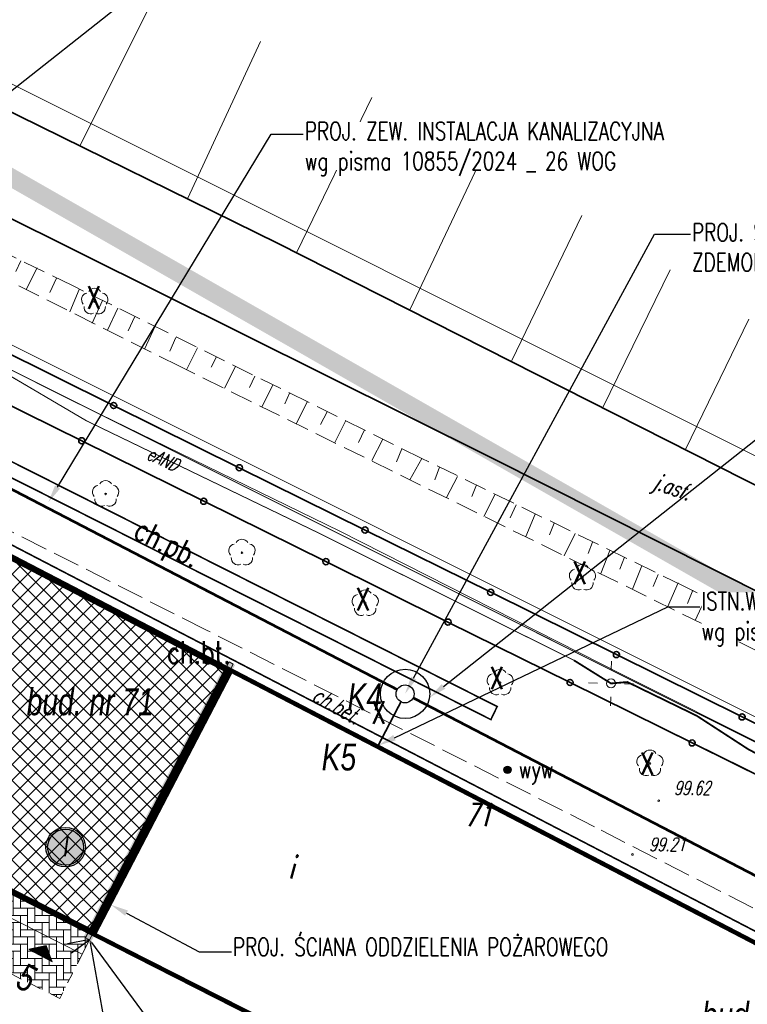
# Model space of a CAD drawing. Header units: metres. Extents: x 7501691 to 7504871, y 5814048 to 5814963.
# Tile 46 of 90: x 7503206 to 7503246, y 5814491 to 5814546. Entities that reach past the tile are written whole.
import ezdxf
from ezdxf import colors
from ezdxf.entities.mleader import LeaderData, LeaderLine
from ezdxf.enums import TextEntityAlignment as Align
from ezdxf.math import Vec2, Vec3

# ---------------------------------------------------------------- set-up
doc = ezdxf.new("R2010")
doc.units = ezdxf.units.M
doc.header["$MEASUREMENT"] = 0
for name, pattern in [('1', [0]), ('1_2', [1.5, 1, -0.5]), ('BUD', [0]), ('Dash', [0.6, 0.3, -0.3]), ('GDE', [0]), ('KOJ', [0]), ('KOU', [2, 1.5, -0.5]), ('PRZER1-1', [1, 0.5, -0.5]), ('UEB', [0]), ('UPE', [0]), ('WSQ', [1.75, 1.25, -0.5])]:
    doc.linetypes.add(name, pattern=pattern)
doc.layers.get('0').update_dxf_attribs({"linetype": 'CONTINUOUS'})
doc.layers.get('Defpoints').update_dxf_attribs({"linetype": 'CONTINUOUS'})
for name, color, linetype in [('0_TXT', 7, 'CONTINUOUS'), ('0_XREF_MAPA', 7, 'CONTINUOUS'), ('3MS_view 1', 7, 'CONTINUOUS'), ('pomiar_18_12_2024', 7, 'CONTINUOUS')]:
    doc.layers.add(name, color=color, linetype=linetype)
doc.layers.add('1_ hatch proj.', color=7, linetype='CONTINUOUS', lineweight=9, true_color=0x1a8cff)
for name, color, linetype, lineweight in [('1_ view 1', 7, 'CONTINUOUS', 15), ('Dzialki', 7, 'GDE', 18), ('EADTD_T_0', 7, 'CONTINUOUS', 20), ('EBUOA_T_1', 7, 'CONTINUOUS', 20), ('EBUPP_L_1', 7, 'BUD', 35), ('EDZPD_L_0', 7, 'GDE', 20), ('MG_KANALIZACJA', 251, 'CONTINUOUS', 13), ('SDROK_T_0', 7, 'CONTINUOUS', 18), ('SDROK_T_1', 7, 'CONTINUOUS', 18), ('SDRPK_L_3', 7, 'KOJ', 35), ('SDRPK_L_4', 7, 'KOU', 18), ('SZOPO_L_0', 7, 'CONTINUOUS', 35), ('SZZPZ_T_0', 3, 'CONTINUOUS', 18), ('UEEOO_T_0', 1, 'CONTINUOUS', 15), ('UEEPA_T_3', 1, 'CONTINUOUS', 18), ('UEEPON_L_1', 1, 'UEB', 15), ('WUKOS_T_1', 7, 'CONTINUOUS', 15), ('WUKPS_L_6', 7, 'WSQ', 18), ('WWRPH_T_1', 7, 'CONTINUOUS', 18)]:
    doc.layers.add(name, color=color, linetype=linetype, lineweight=lineweight)
doc.styles.add('ARIAL', font='arial.ttf', dxfattribs={"width": 0.8})
doc.styles.add('MtXpl_Arial CE', font='arial.ttf')
doc.styles.get("Standard").update_dxf_attribs({"font": 'Simplex.SHX', "width": 0.75})
doc.styles.add('STYL_ARIAL', font='simplex', dxfattribs={"width": 0.75, "oblique": 0.1})
doc.linetypes.add('FENCELINE1', pattern='A,6.35,-2.54,[133,ltypeshp.shx,S=2.54,R=0,X=-2.54,Y=0],-2.54,25.4', length=36.83)
doc.linetypes.add('Rozbiö˘ka', pattern='A,7,[121,msgB.shx,S=1,R=0,X=0.5,Y=-1.826635],7', length=14)
doc.dimstyles.get("Standard").update_dxf_attribs({"dimtxt": 1, "dimasz": 1, "dimexe": 1, "dimexo": 1, "dimgap": 1, "dimtad": 1, "dimtxsty": 'Standard', "dimcen": 2.5, "dimadec": 0, "dimazin": 0, "dimtfac": 1, "dimtmove": 0, "dimatfit": 3, "dimfxl": 1, "dimarcsym": 0})
picture_1 = doc.add_image_def('image1.jpg', size_in_pixel=(4786, 2752))

# ---------------------------------------------------------------- blocks, each defined once
blk = doc.blocks.new('DLI')
at = {"color": 8, "linetype": 'Continuous', "lineweight": 5}
blk.add_circle((0, 0), 0.0450000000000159, dxfattribs=at)
for centre, radius, start, end in [((0, 0.3750563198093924), 0.375, 30.14012428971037, 149.8598757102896), ((-0.3566585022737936, 0.1158924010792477), 0.375, 102.144465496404, 221.8600234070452), ((0.3566585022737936, 0.1158924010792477), 0.375, 318.1399765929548, 77.85553450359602), ((-0.2204041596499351, -0.3033835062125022), 0.3749999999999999, 174.1481822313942, 293.8542284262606), ((0.220404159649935, -0.3033835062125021), 0.3749999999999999, 246.1457715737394, 5.851817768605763)]:
    blk.add_arc(centre, radius, start, end, dxfattribs=at)
blk = doc.blocks.new('SLS')
at = {"linetype": 'Continuous'}
blk.add_circle((0, 0), 0.250004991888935, dxfattribs=at)
blk = doc.blocks.new('LAT')
at = {"linetype": 'Continuous'}
for p, q in [((0, 0.75), (0, 1.25)), ((-1.25, 0), (-0.75, 0)), ((0.75, 0), (1.25, 0)), ((0, -0.75), (0, -1.25))]:
    blk.add_line(p, q, dxfattribs=at)
blk = doc.blocks.new('WSP')
at = {"linetype": 'Continuous'}
blk.add_circle((0, 0), 0.0450000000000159, dxfattribs=at)
blk = doc.blocks.new('fdsfdsgdgfd')
at = {"layer": 'Dzialki', "color": 8}
for p, q in [((70.38999999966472, 55.51000000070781), (-300.4700000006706, 241.2099999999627)), ((-240.4000000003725, 225.6699999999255), (27.37999999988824, 91.5800000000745))]:
    blk.add_line(p, q, dxfattribs=at)
at = {"layer": 'EBUPP_L_1', "color": 8, "linetype": 'BUD'}
for p, q in [((22.56273711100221, 66.52879159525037), (-54.99617391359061, 106.86032674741)), ((-62.84193952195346, 91.77256542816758), (15.11368885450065, 52.20393530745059))]:
    blk.add_line(p, q, dxfattribs=at)
at = {"layer": 'EDZPD_L_0', "color": 8, "linetype": 'GDE'}
for p, q in [((70.38662466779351, 55.50544150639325), (-300.4664392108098, 241.2078234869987)), ((27.37506818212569, 91.58499964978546), (-240.3999228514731, 225.6689551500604))]:
    blk.add_line(p, q, dxfattribs=at)
at = {"layer": 'SDRPK_L_3', "color": 8, "linetype": 'KOJ'}
for p, q in [((-26.0610005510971, 116.882011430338), (-49.96421445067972, 128.6459759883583)), ((-14.17919646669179, 104.9310935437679), (-43.1985985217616, 119.3926188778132)), ((10.41816366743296, 98.3813243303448), (-26.0610005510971, 116.882011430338)), ((13.20135243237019, 91.14740786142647), (-14.17919646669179, 104.9310935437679))]:
    blk.add_line(p, q, dxfattribs=at)
at = {"layer": 'SDRPK_L_4', "color": 8, "linetype": 'KOU'}
for p, q in [((-30.01322908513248, 95.32424712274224), (-54.43990951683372, 107.6802375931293)), ((-8.400969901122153, 84.36401357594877), (-30.01322908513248, 95.32424712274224)), ((23.54210476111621, 67.98696139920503), (-8.400969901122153, 84.36401357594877))]:
    blk.add_line(p, q, dxfattribs=at)
at = {"layer": 'SZOPO_L_0', "color": 8}
for p, q in [((-35.17343171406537, 107.8332506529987), (-42.16895447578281, 111.3021671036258)), ((-43.74457847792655, 109.2342459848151), (-36.94963869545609, 105.8679251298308)), ((-28.17790895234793, 104.3643342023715), (-35.17343171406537, 107.8332506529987)), ((-36.94963869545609, 105.8679251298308), (-30.15469891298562, 102.5016042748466)), ((-21.1823861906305, 100.8954177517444), (-28.17790895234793, 104.3643342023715)), ((-30.15469891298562, 102.5016042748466), (-23.35975913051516, 99.13528341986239)), ((-14.18686342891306, 97.42650130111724), (-21.1823861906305, 100.8954177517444)), ((-23.35975913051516, 99.13528341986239), (-16.56481934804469, 95.76896256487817)), ((-7.191340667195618, 93.9575848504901), (-14.18686342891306, 97.42650130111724)), ((-16.56481934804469, 95.76896256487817), (-9.769879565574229, 92.40264170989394)), ((-0.1958179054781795, 90.48866839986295), (-7.191340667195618, 93.9575848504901)), ((-9.769879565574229, 92.40264170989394), (-2.974939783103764, 89.03632085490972)), ((6.799704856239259, 87.0197519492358), (-0.1958179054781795, 90.48866839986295)), ((-2.974939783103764, 89.03632085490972), (3.819999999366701, 85.6699999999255))]:
    blk.add_line(p, q, dxfattribs=at)
for centre in [(-35.17343171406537, 107.8332506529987), (-36.94963869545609, 105.8679251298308), (-28.17790895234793, 104.3643342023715), (-30.15469891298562, 102.5016042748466), (-21.1823861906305, 100.8954177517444), (-23.35975913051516, 99.13528341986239), (-14.18686342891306, 97.42650130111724), (-16.56481934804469, 95.76896256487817), (-7.191340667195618, 93.9575848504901), (-9.769879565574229, 92.40264170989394), (-0.1958179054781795, 90.48866839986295), (-2.974939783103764, 89.03632085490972)]:
    blk.add_circle(centre, 0.17, dxfattribs=at)
at = {"layer": 'UEEPON_L_1', "color": 8, "linetype": 'UPE'}
for p, q in [((-37.41979602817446, 108.0755624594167), (-50.61817234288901, 114.6825044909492)), ((-36.68478253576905, 106.9802774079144), (-41.67594824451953, 109.9105233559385)), ((-22.57944588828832, 100.824604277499), (-37.41979602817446, 108.0755624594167)), ((-23.83076615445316, 100.7637660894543), (-36.68478253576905, 106.9802774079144)), ((-9.550690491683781, 93.6364826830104), (-23.83076615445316, 100.7637660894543)), ((-6.791259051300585, 92.8048199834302), (-22.57944588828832, 100.824604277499)), ((-7.490831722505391, 92.34952923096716), (-9.550690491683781, 93.6364826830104)), ((22.60349299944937, 78.06277973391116), (-6.791259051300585, 92.8048199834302)), ((-6.579845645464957, 92.42889217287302), (-7.490831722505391, 92.34952923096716)), ((-2.717696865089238, 90.54809626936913), (-6.579845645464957, 92.42889217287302)), ((0.1740400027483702, 88.66714532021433), (-2.717696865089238, 90.54809626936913))]:
    blk.add_line(p, q, dxfattribs=at)
at = {"layer": 'WUKPS_L_6', "color": 8, "linetype": '1'}
for p, q in [((-32.72129326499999, 130.9714536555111), (-37.06396733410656, 122.3002453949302)), ((-26.99935528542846, 128.1116278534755), (-31.04181997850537, 119.3874908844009)), ((-20.80058484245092, 124.9869949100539), (-24.98433768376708, 116.3687886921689)), ((-14.56815754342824, 121.8769041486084), (-18.66194942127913, 113.2088577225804)), ((-9.109347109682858, 118.4197561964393), (-13.01064405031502, 110.3313617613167)), ((-40.33523373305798, 115.8914155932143), (-40.62574612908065, 115.2893903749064)), ((-39.43350009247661, 115.4984571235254), (-40.04306863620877, 114.3047810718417)), ((-4.199688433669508, 115.3832117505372), (-7.942124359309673, 107.7186560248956)), ((-38.35659309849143, 114.9277872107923), (-38.73269883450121, 114.1233588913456)), ((-37.09804424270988, 114.2922779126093), (-37.6167908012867, 113.0596953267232)), ((-35.7876049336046, 113.6827242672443), (-36.3712135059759, 112.4112102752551)), ((-34.93127343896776, 113.2547296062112), (-35.51489043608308, 112.0351103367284)), ((-33.99709362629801, 112.7878263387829), (-34.36022780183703, 111.9963737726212)), ((0.1801554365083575, 112.6467837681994), (-3.350440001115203, 105.3884163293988)), ((-32.86586506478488, 112.2520318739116), (-33.45758191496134, 110.9788948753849)), ((-31.7062422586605, 111.6278587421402), (-32.05478579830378, 110.8655992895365)), ((-30.50608332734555, 111.0442348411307), (-31.12213238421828, 109.8116367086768)), ((-29.45189130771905, 110.5416731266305), (-29.75181387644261, 109.9659181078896)), ((-28.39769402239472, 110.006677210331), (-28.99752994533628, 108.7984073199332)), ((-27.31106125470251, 109.4635779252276), (-27.60286738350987, 108.8391728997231)), ((-26.32174020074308, 108.9772229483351), (-26.90535904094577, 107.7689556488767)), ((-25.38107434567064, 108.5151858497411), (-25.64856011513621, 107.9232189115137)), ((-24.39986314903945, 108.0369381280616), (-24.99159053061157, 106.8286695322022)), ((-23.29701066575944, 107.4776243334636), (-23.65367196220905, 106.7721234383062)), ((-22.26714295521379, 106.9669501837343), (-22.85887165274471, 105.7667901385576)), ((-21.21295225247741, 106.4724970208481), (-21.54528924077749, 105.7751085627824)), ((-20.19848932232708, 105.9529010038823), (-20.80805996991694, 104.7721986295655)), ((-19.13456231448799, 105.4211500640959), (-19.43283868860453, 104.6945762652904)), ((-18.02697783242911, 104.8901296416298), (-18.69317751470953, 103.6957209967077)), ((-17.0326619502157, 104.396565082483), (-17.30499520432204, 103.6959427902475)), ((-16.03360538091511, 103.8777774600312), (-16.64317813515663, 102.7100487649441)), ((-14.96968890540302, 103.4108949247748), (-15.24203058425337, 102.762167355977)), ((-13.95765234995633, 102.8531883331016), (-14.56721878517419, 101.6465385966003)), ((-12.76398657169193, 102.3084844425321), (-13.10118183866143, 101.5689307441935)), ((-11.71303323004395, 101.7767314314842), (-12.23177768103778, 100.5311751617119)), ((-10.66208410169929, 101.2709257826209), (-10.92145211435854, 100.6222002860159)), ((-9.494361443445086, 100.7002703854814), (-10.09094789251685, 99.45470167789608)), ((-8.521258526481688, 100.2203996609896), (-8.76765497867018, 99.58464991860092)), ((-7.561131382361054, 99.7535005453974), (-8.053924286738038, 98.4820010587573)), ((-6.743729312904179, 99.37739439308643), (-7.003095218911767, 98.71569521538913)), ((-5.783600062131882, 98.89752159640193), (-6.289362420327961, 97.60007267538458)), ((-4.86239181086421, 98.4176425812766), (-5.147702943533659, 97.74296557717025)), ((-3.759554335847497, 97.95076626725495), (-4.343150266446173, 96.60141018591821)), ((-2.942148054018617, 97.5487127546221), (-3.240422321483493, 96.80916527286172)), ((-2.215557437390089, 97.14664473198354), (-2.799161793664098, 95.84918337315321)), ((-1.359232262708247, 96.75757111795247), (-1.592665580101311, 96.18669185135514)), ((-0.4120724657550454, 96.25174888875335), (-0.9697294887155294, 94.9542916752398))]:
    blk.add_line(p, q, dxfattribs=at)
at = {"layer": 'WUKPS_L_6', "color": 8, "linetype": 'WSQ'}
for p, q in [((-31.51495224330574, 110.0197563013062), (-62.98262540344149, 125.7948326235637)), ((-37.45658306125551, 114.5119380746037), (-53.62982542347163, 122.3490131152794)), ((-18.02697783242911, 104.8901296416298), (-37.45658306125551, 114.5119380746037)), ((0.7449144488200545, 94.11805893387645), (-31.51495224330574, 110.0197563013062)), ((-3.469644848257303, 97.78269490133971), (-18.02697783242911, 104.8901296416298)), ((14.57354187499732, 88.87362158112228), (-3.469644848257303, 97.78269490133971))]:
    blk.add_line(p, q, dxfattribs=at)
at = {"layer": 'SZZPZ_T_0', "color": 8, "rotation": 0.009142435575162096}
for p in [(-36.22869906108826, 113.6177853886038), (-35.62046926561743, 102.9038139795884), (-28.03069762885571, 99.6353499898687), (-28.03069762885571, 99.6353499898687), (-9.07880391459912, 98.23533736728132), (-21.17092602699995, 96.81672487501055), (-13.66095970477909, 92.39836188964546), (-5.321061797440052, 87.89014041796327)]:
    blk.add_blockref('DLI', p, dxfattribs=at)
at = {"layer": 'UEEPA_T_3', "color": 8}
for name, rotation in [('LAT', 358.654173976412), ('SLS', 0.009142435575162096)]:
    blk.add_blockref(name, (-7.490831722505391, 92.34952923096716), dxfattribs=dict(at, rotation=rotation))
at = {"layer": 'WWRPH_T_1', "color": 8, "rotation": 0.009142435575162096}
for p in [(-4.831016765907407, 85.81514928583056), (-6.298310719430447, 82.82289895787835)]:
    blk.add_blockref('WSP', p, dxfattribs=at)
at = {"layer": 'EADTD_T_0', "color": 8, "lineweight": 13, "oblique": 15, "width": 0.7}
blk.add_text('71', height=1.25, dxfattribs=at).set_placement((-14.88513712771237, 84.39389196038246), align=Align.CENTER)
at = {"layer": 'EBUOA_T_1', "color": 8, "lineweight": 13, "oblique": 15, "width": 0.7}
blk.add_text('i', height=1.25, rotation=0.0091424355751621, dxfattribs=at).set_placement((-25.30003181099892, 82.13076298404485), align=Align.MIDDLE)
at = {"layer": 'SDROK_T_0', "color": 8, "oblique": 15, "width": 0.7000000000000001}
blk.add_text('j.asf.', height=0.899999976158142, rotation=340.7784782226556, dxfattribs=at).set_placement((-4.109093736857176, 103.1810611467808), align=Align.MIDDLE)
at = {"layer": 'SDROK_T_1', "color": 8, "lineweight": 9, "oblique": 15, "width": 0.7000000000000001}
blk.add_text('ch.bet.', height=0.8999999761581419, rotation=330.5637356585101, dxfattribs=at).set_placement((-22.73982063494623, 91.12675332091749), align=Align.MIDDLE)
at = {"layer": 'UEEOO_T_0', "color": 8, "lineweight": 9, "oblique": 15, "width": 0.6999999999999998}
blk.add_text('eAND', height=0.75, rotation=335.0652503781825, dxfattribs=at).set_placement((-32.4300891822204, 104.8444830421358), align=Align.MIDDLE)
at = {"layer": 'WUKOS_T_1', "color": 8, "lineweight": 9, "oblique": 15, "width": 0.6999999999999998}
for s, p in [('99.62', (-2.973993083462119, 86.52236388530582)), ('99.21', (-4.356810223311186, 83.3830516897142))]:
    blk.add_text(s, height=0.75, rotation=0.009142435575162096, dxfattribs=at).set_placement(p, align=Align.MIDDLE)
blk = doc.blocks.new('DSADSAFDSF')
h = blk.add_hatch()
h.set_pattern_fill('ANSI31', color=252, scale=0.011, angle=241.3821309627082)
h.set_pattern_definition([(286.3821309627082, (-2059208.594227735, 9392807.13513682), (0.03350711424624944, 0.009850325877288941), [])])
h.paths.add_polyline_path([(15.3478914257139, -29.45209697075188), (16.15759025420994, -29.89388674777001), (16.40081689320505, -30.02659662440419), (16.06307897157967, -29.10421359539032), (15.1039515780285, -29.32068508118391)])
at = {"layer": '3MS_view 1', "ltscale": 2.5, "true_color": 0x0091c2, "transparency": 33554534}
h = blk.add_hatch(dxfattribs=at)
h.set_pattern_fill('ANSI37', color=142, scale=5)
h.set_pattern_definition([(45, (-7503191.363826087, -5814523.830326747), (-0.4419417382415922, 0.4419417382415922), []), (135, (-7503191.363826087, -5814523.830326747), (-0.4419417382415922, -0.4419417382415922), [])])
h.paths.add_polyline_path([(0.06391367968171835, -0.2023046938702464), (26.13018117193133, -13.75706674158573), (18.55680266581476, -28.32093063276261), (18.46631192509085, -28.27499944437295), (-7.64279552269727, -15.0225680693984)])
at = {"linetype": 'Continuous'}
blk.add_lwpolyline([(18.48294956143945, -28.78807781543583), (18.48294956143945, -28.78807781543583), (18.26114641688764, -28.67273760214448), (18.26114641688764, -28.67273760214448), (26.24907230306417, -13.31168499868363), (26.24907230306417, -13.31168499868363), (26.47087544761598, -13.42702519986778), (26.47087544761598, -13.42702519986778), (18.48294956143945, -28.78807781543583)], dxfattribs=at)
at = {"color": 7}
blk.add_lwpolyline([(15.3478914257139, -29.45209697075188), (16.15759025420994, -29.89388674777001), (16.15759025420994, -29.89388674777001), (16.40081689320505, -30.02659662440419), (16.06307897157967, -29.10421359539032), (15.1039515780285, -29.32068508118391), (15.3478914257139, -29.45209697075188), (15.3478914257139, -29.45209697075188)], dxfattribs=at)
at = {"layer": '1_ view 1', "color": 150, "linetype": 'Continuous'}
blk.add_lwpolyline([(-3.770858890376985, -17.15609788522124), (-4.3115618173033, -18.22073295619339), (18.07736042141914, -29.5915360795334), (18.48471173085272, -28.78899889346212)], dxfattribs=at)
at = {"layer": '1_ view 1', "color": 150, "linetype": 'Dash', "ltscale": 2}
blk.add_lwpolyline([(18.07677734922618, -29.59123994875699), (16.82317092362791, -32.0613352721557), (-5.567729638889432, -20.69617633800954), (-4.3115618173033, -18.22073295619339)], dxfattribs=at)
at = {"layer": '3MS_view 1', "color": 142, "true_color": 0x0091c2}
for points, const_width in [([(0.06391367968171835, -0.2023046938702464), (26.13018117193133, -13.75706674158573), (18.55680266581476, -28.32093063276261), (18.46631192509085, -28.27499944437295), (-7.64279552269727, -15.0225680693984)], 0.2999999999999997), ([(18.75667120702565, -28.47845187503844), (70.06682580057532, -54.52240239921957), (77.42405389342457, -40.37412043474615), (26.37505238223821, -13.82804628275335)], 0.2)]:
    blk.add_lwpolyline(points, close=True, dxfattribs=dict(at, const_width=const_width))
at = {"layer": '3MS_view 1', "color": 4, "lineweight": 18}
for points in [[(18.39842013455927, -28.40875558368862), (-7.845765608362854, -15.08776131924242), (3.592018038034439e-05, -1.867860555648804e-05), (26.11066404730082, -13.57784877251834), (26.2490722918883, -13.3116849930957), (26.47087544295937, -13.42702520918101), (18.48294954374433, -28.7880778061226), (18.26114641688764, -28.67273760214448), (18.39581045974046, -28.40743096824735), (-7.845765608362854, -15.08776131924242)], [(18.62135779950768, -28.52191403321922), (70.10986276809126, -54.65639143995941), (77.55891102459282, -40.33153515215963), (26.33246720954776, -13.69318893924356), (18.62135781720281, -28.52191404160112)]]:
    blk.add_lwpolyline(points, dxfattribs=at)
at = {"layer": '3MS_view 1', "color": 12, "linetype": '1_2', "true_color": 0xcd0000, "const_width": 0.5}
blk.add_lwpolyline([(18.37204798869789, -28.73040770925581), (26.35997323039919, -13.36935476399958)], dxfattribs=at)
at = {"layer": '3MS_view 1', "color": 142, "true_color": 0x0091c2, "const_width": 0.2999999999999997}
blk.add_lwpolyline([(18.46631192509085, -28.27499944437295), (-7.64279552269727, -15.0225680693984)], dxfattribs=at)
at = {"color": 12, "true_color": 0xcd0000, "style": 'MtXpl_Arial CE', "width": 0.75}
blk.add_text('5', height=1.5, rotation=331.5947371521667, dxfattribs=at).set_placement((14.25967377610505, -31.36480752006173))
blk = doc.blocks.new('KOND')
at = {"linetype": 'ByBlock', "true_color": 0xfafafa}
h = blk.add_hatch(color=7, dxfattribs=at)
h.dxf.hatch_style = 1
h.paths.add_polyline_path([(1, 0, 0.9999999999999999), (-1, 0, 0.9999999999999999), (1, 0, 0.9999999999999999)])
at = {"layer": '3MS_view 1'}
for radius in [1.1, 0.9999999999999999]:
    blk.add_circle((0, 0), radius, dxfattribs=at)
at = {"color": 1, "insert": (-0.1366478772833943, 0.589735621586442, 10.12), "char_height": 1.1, "width": 0.1414171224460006, "attachment_point": 1}
blk.add_mtext('{\\fArial|b0|i1|c238|p34;I}', dxfattribs=at)
blk = doc.blocks.new('OTDI')
at = {"color": 0}
for radius in [0.2, 0.18, 0.16, 0.14, 0.12, 0.1, 0.08, 0.06, 0.04, 0.02]:
    blk.add_circle((0, 0), radius, dxfattribs=at)
blk = doc.blocks.new('fdghgf')
at = {"layer": 'pomiar_18_12_2024', "color": 212, "linetype": '1', "true_color": 0xb300b3, "const_width": 0.09}
for points in [[(0.348000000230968, 0.7250000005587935), (37.70500000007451, -18.13399999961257), (37.35500000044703, -18.86299999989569), (0, 0), (0.348000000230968, 0.7250000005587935)], [(74.30400000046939, -42.21499999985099), (-3.234000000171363, -1.893999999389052), (-3.464199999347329, -2.337700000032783)]]:
    blk.add_lwpolyline(points, dxfattribs=at)
at = {"layer": 'pomiar_18_12_2024', "color": 212, "true_color": 0xb300b3}
for p in [(37.70500000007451, -18.13399999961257), (37.35500000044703, -18.86299999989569), (38.2820000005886, -21.66299999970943)]:
    blk.add_point(p, dxfattribs=at)
blk.add_blockref('OTDI', (38.2820000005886, -21.66299999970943), dxfattribs=at)
at = {"layer": 'pomiar_18_12_2024', "color": 212, "true_color": 0xb300b3, "style": 'STYL_ARIAL', "width": 0.75}
for s, height, p in [('X', 1.25, (14.85680000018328, 3.654200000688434)), ('X', 1.25, (41.8957000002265, -11.68609999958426)), ('X', 1.25, (29.83339999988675, -13.1515999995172)), ('ch.bt.', 1.25, (19.32959999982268, -16.11249999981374)), ('X', 1.25, (37.27930000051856, -17.54529999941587)), ('X', 1.25, (30.70459999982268, -19.46789999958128)), ('X', 1.25, (45.65950000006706, -22.31819999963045)), ('wyw', 1, (38.91430000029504, -22.43299999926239))]:
    blk.add_text(s, height=height, dxfattribs=at).set_placement(p, align=Align.BOTTOM_LEFT)
blk.add_text('ch.pb.', height=1.25, rotation=333.2078, dxfattribs=at).set_placement((17.2176000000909, -9.042299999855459), align=Align.BOTTOM_LEFT)
blk = doc.blocks.new('*D1702')
at = {"layer": '0_TXT', "color": 0, "linetype": 'Continuous', "lineweight": -2}
for p, q in [((7503209.787004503, 5814495.03037791), (7503208.617871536, 5814494.82232899)), ((7503209.880073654, 5814494.864111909), (7503212.754298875, 5814478.712374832)), ((7503215.981377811, 5814460.577772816), (7503213.10715259, 5814476.729509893)), ((7503215.951380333, 5814460.389606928), (7503214.782247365, 5814460.181558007))]:
    blk.add_line(p, q, dxfattribs=at)
at = {"layer": '0_TXT', "color": 0, "linetype": 'Continuous'}
for points in [[(7503209.909609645, 5814494.869367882), (7503209.850537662, 5814494.858855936), (7503209.848537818, 5814495.041327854)], [(7503215.95184182, 5814460.572516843), (7503216.010913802, 5814460.583028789), (7503216.012913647, 5814460.400556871)]]:
    blk.add_solid(points, dxfattribs=at)
at = {"layer": 'Defpoints', "color": 0, "linetype": 'Continuous'}
for p in [(7503209.848537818, 5814495.041327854), (7503209.848537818, 5814495.041327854), (7503216.012913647, 5814460.400556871)]:
    blk.add_point(p, dxfattribs=at)
at = {"layer": '0_TXT', "color": 0, "linetype": 'Continuous', "insert": (7503212.930725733, 5814477.720942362), "char_height": 1.5, "attachment_point": 5, "style": 'ARIAL', "bg_fill": 3, "box_fill_scale": 1.25, "bg_fill_color": 256, "bg_fill_true_color": 13158600, "bg_fill_transparency": 0}
blk.add_mtext('\\A1;{\\C12;\\c205;35,20}', dxfattribs=at)
blk = doc.blocks.new('*D1703')
at = {"layer": '0_TXT', "color": 0, "linetype": 'Continuous', "lineweight": -2}
for p, q in [((7503209.798187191, 5814495.004299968), (7503208.840818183, 5814494.300250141)), ((7503209.954471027, 5814494.895798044), (7503227.1634672, 5814471.494950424)), ((7503245.830663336, 5814446.111237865), (7503228.621667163, 5814469.512085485)), ((7503245.887660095, 5814445.929720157), (7503244.930291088, 5814445.22567033))]:
    blk.add_line(p, q, dxfattribs=at)
at = {"layer": '0_TXT', "color": 0, "linetype": 'Continuous'}
for points in [[(7503209.978639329, 5814494.913571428), (7503209.930302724, 5814494.878024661), (7503209.847830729, 5814495.04080786)], [(7503245.806495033, 5814446.093464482), (7503245.854831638, 5814446.129011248), (7503245.937303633, 5814445.966228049)]]:
    blk.add_solid(points, dxfattribs=at)
at = {"layer": 'Defpoints', "color": 0, "linetype": 'Continuous'}
for p in [(7503209.847830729, 5814495.04080786), (7503209.848537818, 5814495.041327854), (7503245.938010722, 5814445.966748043)]:
    blk.add_point(p, dxfattribs=at)
at = {"layer": '0_TXT', "color": 0, "linetype": 'Continuous', "insert": (7503227.892567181, 5814470.503517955), "char_height": 1.5, "attachment_point": 5, "style": 'ARIAL', "bg_fill": 3, "box_fill_scale": 1.25, "bg_fill_color": 256, "bg_fill_true_color": 13158600, "bg_fill_transparency": 0}
blk.add_mtext('\\A1;{\\C12;\\c205;60,95}', dxfattribs=at)

msp = doc.modelspace()

# ---------------------------------------------------------------- hatches: boundary and pattern name
at = {"layer": '1_ hatch proj.', "linetype": 'Continuous', "true_color": 0xc7e3ff, "transparency": 33554559}
h = msp.add_hatch(dxfattribs=at)
h.set_pattern_fill('HLNHER', color=254, scale=0.1)
h.set_pattern_definition([(0, (0, 0), (0.4, 0.4), [1.2, -0.4]), (90, (0.4, 0), (-0.4, -0.4), [1.2, -0.4])])
h.paths.add_polyline_path([(7503187.592967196, 5814506.674228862), (7503185.796096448, 5814503.134150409), (7503208.187593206, 5814491.770166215), (7503209.870229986, 5814495.087352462), (7503209.648426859, 5814495.202692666), (7503209.759636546, 5814495.422895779)])

# ---------------------------------------------------------------- linework, layer by layer
at = {"color": 7, "linetype": 'PRZER1-1', "lineweight": 50, "ltscale": 2, "const_width": 1}
msp.add_lwpolyline([(7503162.272075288, 5814562.221315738), (7503118.801922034, 5814486.171179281), (7503250.67219713, 5814425.836593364), (7503279.993969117, 5814444.093459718), (7503321.781578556, 5814422.532326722), (7503337.754528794, 5814461.850464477), (7503162.272075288, 5814562.221315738)], dxfattribs=at)
at = {"color": 2, "linetype": 'FENCELINE1', "ltscale": 0.1}
for points in [[(7503154.527174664, 5814552.692910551), (7503190.200000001, 5814535.210000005), (7503189.1, 5814532.9), (7503190.225890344, 5814535.197311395), (7503273.87, 5814493.72)], [(7503329.57038222, 5814472.213453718), (7503316.524961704, 5814472.359832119), (7503273.87, 5814493.72), (7503272.71, 5814491.46), (7503269.55, 5814484.86), (7503272.71, 5814491.46), (7503233.872523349, 5814510.718982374), (7503189.1, 5814532.9), (7503176.399999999, 5814508.109999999), (7503162.620000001, 5814479.900000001), (7503222.09567691, 5814449.006463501), (7503245.6, 5814437.12), (7503250.24, 5814446.33), (7503244.11, 5814449.32), (7503248.59, 5814458.52), (7503248.384508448, 5814458.620301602), (7503252.6, 5814467.3), (7503259, 5814464.12), (7503261.484551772, 5814469.168431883)]]:
    msp.add_lwpolyline(points, dxfattribs=at)
at = {"layer": '1_ view 1', "color": 24, "linetype": 'Continuous', "lineweight": 25, "true_color": 0x932525}
for points, const_width in [([(7503336.313539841, 5814458.546636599), (7503299.731360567, 5814478.812193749), (7503286.709639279, 5814485.973146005), (7503286.709639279, 5814485.973146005), (7503271.833452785, 5814493.567628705), (7503189.904215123, 5814534.588851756), (7503154.228323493, 5814552.097210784)], 0.05), ([(7503236.809309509, 5814510.606482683), (7503222.529233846, 5814517.733766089), (7503209.675217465, 5814523.950277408), (7503204.684051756, 5814526.880523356)], 0.05), ([(7503317.66393642, 5814470.94139233), (7503300.20845338, 5814478.60208052), (7503296.610437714, 5814480.186658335), (7503281.409673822, 5814487.639275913), (7503274.130702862, 5814491.431935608), (7503273.021663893, 5814491.411954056), (7503271.516975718, 5814488.698518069), (7503271.13258837, 5814488.303607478), (7503270.612716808, 5814488.35303528), (7503259.051049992, 5814493.846894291), (7503256.67388193, 5814497.844517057), (7503256.905402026, 5814499.296078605), (7503256.698221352, 5814500.406708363), (7503246.534040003, 5814505.63714532), (7503243.642303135, 5814507.518096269), (7503239.780154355, 5814509.398892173), (7503238.869168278, 5814509.319529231), (7503236.809309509, 5814510.606482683), (7503236.809309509, 5814510.606482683)], 0.1)]:
    msp.add_lwpolyline(points, dxfattribs=dict(at, const_width=const_width))
at = {"layer": 'MG_KANALIZACJA', "color": 92, "linetype": 'Continuous', "lineweight": 25, "true_color": 0x00c200, "const_width": 0.1}
msp.add_lwpolyline([(7503227.176290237, 5814508.295288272), (7503225.912352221, 5814505.86469146)], dxfattribs=at)

# ---------------------------------------------------------------- block references
at = {"linetype": 'Continuous'}
msp.add_blockref('fdsfdsgdgfd', (7503246.36, 5814416.97), dxfattribs=at)
at = {"layer": '1_ view 1', "linetype": 'Continuous'}
for name, p in [('DSADSAFDSF', (7503191.363826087, 5814523.830326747)), ('KOND', (7503208.514064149, 5814500.199053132, -10.12))]:
    msp.add_blockref(name, p, dxfattribs=at)
at = {"layer": 'pomiar_18_12_2024', "linetype": 'Continuous'}
msp.add_blockref('fdghgf', (7503194.828062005, 5814526.168008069), dxfattribs=at)

# ---------------------------------------------------------------- texts
at = {"layer": '0_TXT', "char_height": 1.5, "width": 6.925017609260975, "attachment_point": 1}
for insert in [(7503206.348280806, 5814509.051188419), (7503243.920385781, 5814491.567139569)]:
    msp.add_mtext('{\\fArial|b0|i1|c238|p34;bud. nr 71}', dxfattribs=dict(at, insert=insert))
at = {"layer": 'MG_KANALIZACJA', "color": 92, "linetype": 'Continuous', "lineweight": 25, "true_color": 0x00c200, "char_height": 1.5, "width": 3.050006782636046, "attachment_point": 1}
for s, insert in [('\\fArial|b0|i1|c238|p34;K4', (7503224.203843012, 5814509.328006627)), ('\\fArial|b0|i1|c238|p34;K5', (7503222.762834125, 5814505.972619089))]:
    msp.add_mtext(s, dxfattribs=dict(at, insert=insert))

# ---------------------------------------------------------------- pictures from other files: only their frames are drawn
at = {"layer": '0_XREF_MAPA', "linetype": 'Continuous'}
image = msp.add_image(picture_1, insert=(7503112.647801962, 5814396.748741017), size_in_units=(303.9110000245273, 174.75199978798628), rotation=0.14161063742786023, dxfattribs=at)
image.dxf.flags = 7

# ---------------------------------------------------------------- leaders
at = {"layer": '0_TXT', "linetype": 'Continuous'}
ml = msp.add_multileader_mtext('Standard', dxfattribs=at)
ml.set_content('PROJ. ŚCIANA ODDZIELENIA POŻAROWEGO')
ml.set_leader_properties()
ml.build(insert=Vec2(0, 0))
ml.multileader.update_dxf_attribs({"text_right_attachment_type": 6, "dogleg_length": 1.792646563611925, "arrow_head_size": 1})
ctx = ml.context
ctx.base_point, ctx.char_height, ctx.arrow_head_size, ctx.landing_gap_size, ctx.plane_origin = Vec3(7503217.738220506, 5814494.371308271), 1, 1, 0.09, Vec3(7503211.023781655, 5814496.996311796)
ctx.right_attachment = 6
notes = []
notes.append((ctx, [(0, (1, 1, 0), (7503215.945573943, 5814494.371308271), (1, 0), 1.792646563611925, [(0, [(7503211.023781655, 5814496.996311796)], 0, [])])]))
ctx.mtext.insert, ctx.mtext.flow_direction = Vec3(7503217.828220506, 5814495.142736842), 5
for ctx, leaders in notes:
    for number, flags, end, landing, length, lines in leaders:
        leader = LeaderData()
        leader.index, (leader.has_last_leader_line, leader.has_dogleg_vector, leader.attachment_direction) = number, flags
        leader.last_leader_point, leader.dogleg_vector, leader.dogleg_length = Vec3(end), Vec3(landing), length
        for number, points, colour, breaks in lines:
            line = LeaderLine()
            line.index, line.vertices, line.color, line.breaks = number, Vec3.list(points), colors.encode_raw_color(colour), breaks
            leader.lines.append(line)
        ctx.leaders.append(leader)

# ---------------------------------------------------------------- next in the draw order: dimensions: what is measured, and where the dimension line sits
dim = msp.add_aligned_dim(p1=(7503216.012913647, 5814460.400556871), p2=(7503209.848537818, 5814495.041327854), distance=0, text='{\\C12;\\c205;35,20}', dimstyle='Standard', override={"dimtxt": 1.5, "dimasz": 0.18, "dimexe": 1.25, "dimexo": 0.0625, "dimgap": 0.09, "dimtad": 0, "dimtih": 1, "dimtoh": 1, "dimdec": 4, "dimzin": 0, "dimdsep": 46, "dimtxsty": 'ARIAL', "dimcen": 0.09, "dimtdec": 4, "dimtofl": 0, "dimtfill": 1, "dimtolj": 1, "dimtzin": 0}, dxfattribs=at)
dim.commit()
dim.dimension.update_dxf_attribs({"geometry": '*D1702', "text_midpoint": (7503212.930725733, 5814477.720942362)})

# ---------------------------------------------------------------- next in the draw order: leaders
ml = msp.add_multileader_mtext('Standard', dxfattribs=at)
ml.set_content('\\A1;ISTN. ZBIORNIK \\Pwg pisma 10855/2024 _ 26 WOG wg pisma 1090/2025 _ 26 WOG \\P- do likwidacji')
ml.set_leader_properties()
ml.build(insert=Vec2(0, 0))
ml.multileader.update_dxf_attribs({"text_right_attachment_type": 6, "dogleg_length": 1.792646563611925, "arrow_head_size": 1})
ctx = ml.context
ctx.base_point, ctx.char_height, ctx.arrow_head_size, ctx.landing_gap_size, ctx.plane_origin = Vec3(7503255.431653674, 5814528.224327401), 1, 1, 0.09, Vec3(7503228.65034463, 5814509.495473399)
ctx.right_attachment = 6
notes = []
notes.append((ctx, [(0, (1, 1, 0), (7503253.63900711, 5814528.224327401), (1, 0), 1.792646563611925, [(0, [(7503228.764186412, 5814508.534339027)], 0, [])])]))
ctx.mtext.insert, ctx.mtext.width, ctx.mtext.flow_direction = Vec3(7503255.521653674, 5814528.890994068), 20.94902317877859, 5
ctx.mtext.has_bg_fill, ctx.mtext.bg_color, ctx.mtext.bg_scale_factor, ctx.mtext.bg_transparency, ctx.mtext.use_window_bg_color = 1, -1023410175, 1, 0, 1
for ctx, leaders in notes:
    for number, flags, end, landing, length, lines in leaders:
        leader = LeaderData()
        leader.index, (leader.has_last_leader_line, leader.has_dogleg_vector, leader.attachment_direction) = number, flags
        leader.last_leader_point, leader.dogleg_vector, leader.dogleg_length = Vec3(end), Vec3(landing), length
        for number, points, colour, breaks in lines:
            line = LeaderLine()
            line.index, line.vertices, line.color, line.breaks = number, Vec3.list(points), colors.encode_raw_color(colour), breaks
            leader.lines.append(line)
        ctx.leaders.append(leader)

# ---------------------------------------------------------------- next in the draw order: leaders
ml = msp.add_multileader_mtext('Standard', dxfattribs=at)
ml.set_content('PROJ. STUDNIA REWIZYJNA W MIEJSCU ZDEMONTOWANEGO ZBIORNIKA ')
ml.set_leader_properties()
ml.build(insert=Vec2(0, 0))
ml.multileader.update_dxf_attribs({"text_right_attachment_type": 6, "dogleg_length": 1.792646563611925, "arrow_head_size": 1})
ctx = ml.context
ctx.base_point, ctx.char_height, ctx.arrow_head_size, ctx.landing_gap_size, ctx.plane_origin = Vec3(7503243.289869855, 5814534.350882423), 1, 1, 0.09, Vec3(7503227.543013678, 5814525.900755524)
ctx.right_attachment = 6
notes = []
notes.append((ctx, [(0, (1, 1, 0), (7503241.297223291, 5814534.350882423), (1, 0), 1.992646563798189, [(0, [(7503227.406970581, 5814508.738894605)], 0, [])])]))
ctx.mtext.insert, ctx.mtext.width, ctx.mtext.flow_direction = Vec3(7503243.379869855, 5814534.950882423), 27.06850075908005, 5
ctx.mtext.has_bg_fill, ctx.mtext.bg_color, ctx.mtext.bg_scale_factor, ctx.mtext.bg_transparency, ctx.mtext.use_window_bg_color = 1, -1023410175, 1, 0, 1
for ctx, leaders in notes:
    for number, flags, end, landing, length, lines in leaders:
        leader = LeaderData()
        leader.index, (leader.has_last_leader_line, leader.has_dogleg_vector, leader.attachment_direction) = number, flags
        leader.last_leader_point, leader.dogleg_vector, leader.dogleg_length = Vec3(end), Vec3(landing), length
        for number, points, colour, breaks in lines:
            line = LeaderLine()
            line.index, line.vertices, line.color, line.breaks = number, Vec3.list(points), colors.encode_raw_color(colour), breaks
            leader.lines.append(line)
        ctx.leaders.append(leader)

# ---------------------------------------------------------------- next in the draw order: linework, layer by layer
at = {"layer": 'MG_KANALIZACJA', "color": 92, "linetype": 'Continuous', "lineweight": 25, "true_color": 0x00c200, "const_width": 0.15}
msp.add_lwpolyline([(7503266.776895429, 5814484.614654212), (7503268.276326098, 5814487.498111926), (7503227.855288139, 5814508.517509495)], dxfattribs=at)
at = {"layer": 'MG_KANALIZACJA', "color": 92, "linetype": 'Continuous', "lineweight": 25, "true_color": 0x00c200}
msp.add_circle((7503227.406970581, 5814508.738894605), 0.4999999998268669, dxfattribs=at)

# ---------------------------------------------------------------- next in the draw order: leaders
at = {"layer": '0_TXT', "linetype": 'Continuous'}
ml = msp.add_multileader_mtext('Standard', dxfattribs=at)
ml.set_content('PROJ. PRZEPOMPOWNIA ŚCIEKÓW SANITARNYCH')
ml.set_leader_properties()
ml.build(insert=Vec2(0, 0))
ml.multileader.update_dxf_attribs({"text_right_attachment_type": 6, "dogleg_length": 1.792646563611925, "arrow_head_size": 1})
ctx = ml.context
ctx.base_point, ctx.char_height, ctx.arrow_head_size, ctx.landing_gap_size, ctx.plane_origin = Vec3(7503217.2864661, 5814550.246125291), 1, 1, 0.09, Vec3(7503196.923281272, 5814539.258001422)
ctx.right_attachment = 6
notes = []
notes.append((ctx, [(0, (1, 1, 0), (7503215.493819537, 5814550.246125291), (1, 0), 1.792646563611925, [(0, [(7503188.539201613, 5814528.962319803)], 0, [])])]))
ctx.mtext.insert, ctx.mtext.width, ctx.mtext.flow_direction = Vec3(7503217.3764661, 5814550.746125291), 15.84061339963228, 5
ctx.mtext.has_bg_fill, ctx.mtext.bg_color, ctx.mtext.bg_scale_factor, ctx.mtext.bg_transparency, ctx.mtext.use_window_bg_color = 1, -1023410175, 1, 0, 1
for ctx, leaders in notes:
    for number, flags, end, landing, length, lines in leaders:
        leader = LeaderData()
        leader.index, (leader.has_last_leader_line, leader.has_dogleg_vector, leader.attachment_direction) = number, flags
        leader.last_leader_point, leader.dogleg_vector, leader.dogleg_length = Vec3(end), Vec3(landing), length
        for number, points, colour, breaks in lines:
            line = LeaderLine()
            line.index, line.vertices, line.color, line.breaks = number, Vec3.list(points), colors.encode_raw_color(colour), breaks
            leader.lines.append(line)
        ctx.leaders.append(leader)

# ---------------------------------------------------------------- next in the draw order: dimensions: what is measured, and where the dimension line sits
dim = msp.add_aligned_dim(p1=(7503245.938010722, 5814445.966748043), p2=(7503209.848537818, 5814495.041327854), distance=0.0008777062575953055, text='{\\C12;\\c205;60,95}', dimstyle='Standard', override={"dimtxt": 1.5, "dimasz": 0.18, "dimexe": 1.25, "dimexo": 0.0625, "dimgap": 0.09, "dimtad": 0, "dimtih": 1, "dimtoh": 1, "dimdec": 4, "dimzin": 0, "dimdsep": 46, "dimtxsty": 'ARIAL', "dimcen": 0.09, "dimtdec": 4, "dimtofl": 0, "dimtfill": 1, "dimtolj": 1, "dimtzin": 0}, dxfattribs=at)
dim.commit()
dim.dimension.update_dxf_attribs({"geometry": '*D1703', "text_midpoint": (7503227.892567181, 5814470.503517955)})

# ---------------------------------------------------------------- next in the draw order: leaders
ml = msp.add_multileader_mtext('Standard', dxfattribs=at)
ml.set_content('PROJ. ZEW. INSTALACJA KANALIZACYJNA\\P{\\A1;wg pisma 10855/2024 _ 26 WOG}')
ml.set_leader_properties()
ml.build(insert=Vec2(0, 0))
ml.multileader.update_dxf_attribs({"text_right_attachment_type": 6, "dogleg_length": 1.792646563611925, "arrow_head_size": 1})
ctx = ml.context
ctx.base_point, ctx.char_height, ctx.arrow_head_size, ctx.landing_gap_size, ctx.plane_origin = Vec3(7503221.738332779, 5814539.922530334), 1, 1, 0.09, Vec3(7503207.543013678, 5814519.400755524)
ctx.right_attachment = 6
notes = []
notes.append((ctx, [(0, (1, 1, 0), (7503219.945686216, 5814539.922530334), (1, 0), 1.792646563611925, [(0, [(7503207.543013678, 5814519.400755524)], 0, [])])]))
ctx.mtext.insert, ctx.mtext.flow_direction = Vec3(7503221.828332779, 5814540.589197), 5
ctx.mtext.has_bg_fill, ctx.mtext.bg_color, ctx.mtext.bg_scale_factor, ctx.mtext.bg_transparency, ctx.mtext.use_window_bg_color = 1, -1023410175, 1, 0, 1
for ctx, leaders in notes:
    for number, flags, end, landing, length, lines in leaders:
        leader = LeaderData()
        leader.index, (leader.has_last_leader_line, leader.has_dogleg_vector, leader.attachment_direction) = number, flags
        leader.last_leader_point, leader.dogleg_vector, leader.dogleg_length = Vec3(end), Vec3(landing), length
        for number, points, colour, breaks in lines:
            line = LeaderLine()
            line.index, line.vertices, line.color, line.breaks = number, Vec3.list(points), colors.encode_raw_color(colour), breaks
            leader.lines.append(line)
        ctx.leaders.append(leader)

# ---------------------------------------------------------------- next in the draw order: linework, layer by layer
at = {"layer": 'MG_KANALIZACJA', "color": 92, "linetype": 'Continuous', "lineweight": 25, "true_color": 0x00c200, "const_width": 0.15}
msp.add_lwpolyline([(7503226.968268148, 5814508.978769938), (7503188.539201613, 5814528.962319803)], dxfattribs=at)

# ---------------------------------------------------------------- next in the draw order: leaders
at = {"layer": '0_TXT', "linetype": 'Continuous'}
ml = msp.add_multileader_mtext('Standard', dxfattribs=at)
ml.set_content('ISTN.WYJŚCIE KS Z BUDYNKU\\P\\A1;wg pisma 10855/2024 _ 26 WOG')
ml.set_leader_properties()
ml.build(insert=Vec2(0, 0))
ml.multileader.update_dxf_attribs({"text_right_attachment_type": 6, "dogleg_length": 1.792646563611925, "arrow_head_size": 1})
ctx = ml.context
ctx.base_point, ctx.char_height, ctx.arrow_head_size, ctx.landing_gap_size, ctx.plane_origin = Vec3(7503243.818295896, 5814513.591756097), 1, 1, 0.09, Vec3(7503225.743459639, 5814491.008041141)
ctx.right_attachment = 6
notes = []
notes.append((ctx, [(0, (1, 1, 0), (7503242.025649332, 5814513.591756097), (1, 0), 1.792646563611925, [(1, [(7503225.912348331, 5814505.864683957)], 0, [])])]))
ctx.mtext.insert, ctx.mtext.flow_direction = Vec3(7503243.908295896, 5814514.401279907), 5
ctx.mtext.has_bg_fill, ctx.mtext.bg_color, ctx.mtext.bg_scale_factor, ctx.mtext.bg_transparency, ctx.mtext.use_window_bg_color = 1, -1023410175, 1, 0, 1
for ctx, leaders in notes:
    for number, flags, end, landing, length, lines in leaders:
        leader = LeaderData()
        leader.index, (leader.has_last_leader_line, leader.has_dogleg_vector, leader.attachment_direction) = number, flags
        leader.last_leader_point, leader.dogleg_vector, leader.dogleg_length = Vec3(end), Vec3(landing), length
        for number, points, colour, breaks in lines:
            line = LeaderLine()
            line.index, line.vertices, line.color, line.breaks = number, Vec3.list(points), colors.encode_raw_color(colour), breaks
            leader.lines.append(line)
        ctx.leaders.append(leader)

# ---------------------------------------------------------------- next in the draw order: linework, layer by layer
at = {"layer": 'MG_KANALIZACJA', "color": 12, "linetype": 'Rozbiö˘ka', "lineweight": 25, "ltscale": 0.1, "true_color": 0xcc0000}
msp.add_circle((7503227.406970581, 5814508.738894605), 1.372544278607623, dxfattribs=at)

doc.saveas('drawing.dxf')
